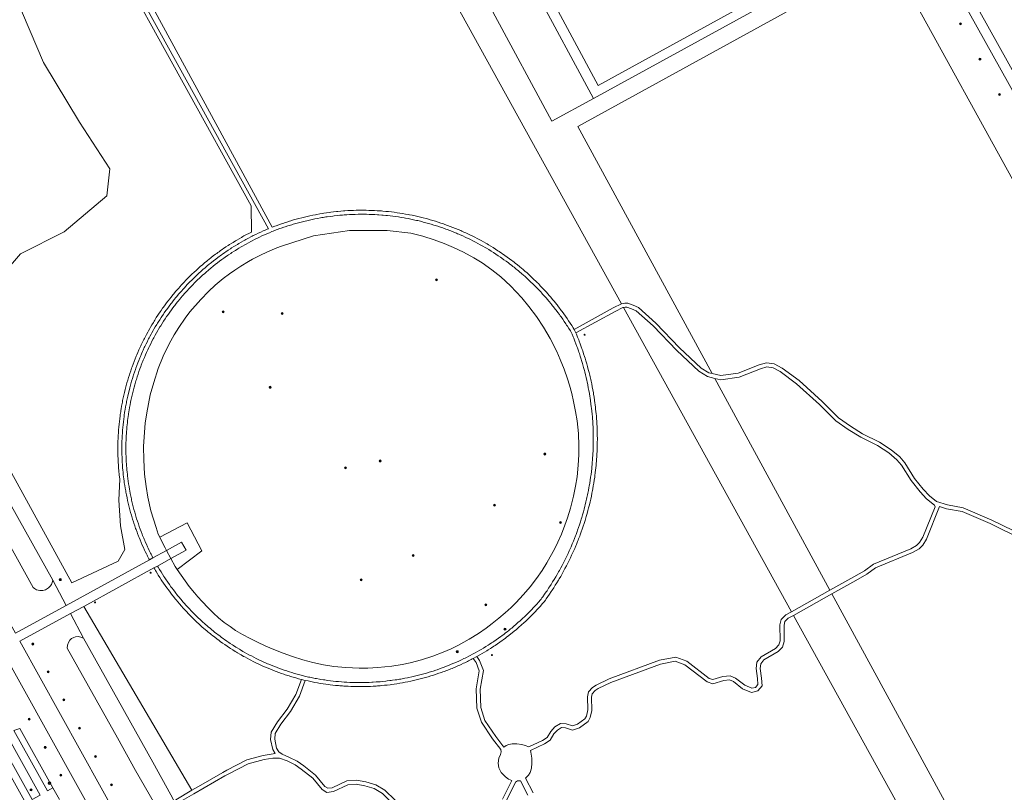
# Model space of a CAD drawing. Header units: metres. Extents: x 138165 to 154469, y 480134 to 494189.
# Tile 131 of 256: x 147186 to 147430, y 483739 to 483931. Entities that reach past the tile are written whole.
import ezdxf

# ---------------------------------------------------------------- set-up
doc = ezdxf.new("R2010")
doc.units = ezdxf.units.M
doc.header["$LTSCALE"] = 0.001
doc.header["$MEASUREMENT"] = 0
for name, color, linetype, lineweight in [('TOP-L-terrein schutting raster hek leuning', 7, 'Continuous', 0), ('TOP-L-topo objecten punt', 7, 'Continuous', 0), ('TOP-L-topo objecten vlak', 7, 'Continuous', 0), ('TOP-L-verharding invalidenparkeerplaats', 7, 'Continuous', 0)]:
    doc.layers.add(name, color=color, linetype=linetype, lineweight=lineweight)

# ---------------------------------------------------------------- blocks, each defined once
blk = doc.blocks.new('24')
at = {"layer": 'TOP-L-topo objecten punt', "color": 7, "linetype": 'Continuous', "lineweight": 0}
for radius in [0.025, 0.0182, 0.0115, 0.005]:
    blk.add_circle((0, 0), radius, dxfattribs=at)
blk = doc.blocks.new('39')
at = {"layer": 'TOP-L-topo objecten punt', "color": 7, "linetype": 'Continuous', "lineweight": 0}
for p, q in [((0.0175, 0.0175), (-0.0175, 0.0175)), ((-0.0175, 0.0175), (-0.0175, -0.0175)), ((0.0175, 0.0175), (0.0175, -0.0175)), ((0.0175, -0.0175), (-0.0175, -0.0175))]:
    blk.add_line(p, q, dxfattribs=at)
blk.add_circle((0, 0), 0.0332, dxfattribs=at)
blk = doc.blocks.new('10')
at = {"layer": 'TOP-L-topo objecten punt', "linetype": 'Continuous', "lineweight": 0}
blk.add_circle((0, 0), 0.0125, dxfattribs=at)

msp = doc.modelspace()

# ---------------------------------------------------------------- linework, layer by layer
at = {"layer": 'TOP-L-terrein schutting raster hek leuning', "flags": 128}
msp.add_lwpolyline([(147220.21, 483803.38), (147221.93, 483800.04), (147222.28, 483799.38), (147223.36, 483797.34), (147224.38, 483795.41), (147224.91, 483794.66), (147227.89, 483790.41), (147229.19, 483788.83), (147230.05, 483787.84), (147231.14, 483786.64), (147232.63, 483785.08), (147233.94, 483783.79), (147235.21, 483782.64), (147236.62, 483781.48), (147238.04, 483780.43), (147239.44, 483779.5), (147241.17, 483778.47), (147243.05, 483777.46), (147244.68, 483776.64), (147246.94, 483775.59), (147248.9, 483774.74), (147251.26, 483773.81), (147253.55, 483773), (147256.16, 483772.17), (147258.59, 483771.53), (147261.29, 483770.96), (147263.86, 483770.55), (147266.85, 483770.24), (147270.17, 483770.1), (147272.32, 483770.11), (147274.76, 483770.24), (147278.29, 483770.62), (147280.82, 483771.03), (147282.84, 483771.46), (147285.62, 483772.18), (147288.45, 483773.08), (147291, 483774.06), (147292.96, 483774.92), (147294.86, 483775.85), (147297.49, 483777.32), (147299.8, 483778.76), (147301.67, 483780.05), (147303.21, 483781.2), (147304.88, 483782.53), (147306.4, 483783.84), (147307.89, 483785.21), (147309.05, 483786.36), (147310.97, 483788.39), (147312.6, 483790.31), (147314.22, 483792.42), (147315.6, 483794.41), (147316.81, 483796.32), (147318.77, 483799.89), (147319.51, 483801.41), (147320.4, 483803.45), (147321.26, 483805.63), (147321.9, 483807.43), (147322.66, 483809.91), (147323.41, 483812.87), (147323.91, 483815.31), (147324.28, 483817.66), (147324.59, 483820.54), (147324.73, 483823.15), (147324.74, 483825.36), (147324.61, 483828.41), (147324.28, 483831.56), (147323.92, 483833.9), (147323.43, 483836.34), (147322.96, 483838.34), (147322.39, 483840.42), (147321.9, 483842), (147321.05, 483844.44), (147320.1, 483846.82), (147319.23, 483848.77), (147317.58, 483852.04), (147315.94, 483854.85), (147314.2, 483857.48), (147312.31, 483860.01), (147310.57, 483862.11), (147309.16, 483863.67), (147307.73, 483865.14), (147305.33, 483867.33), (147303.09, 483869.12), (147300.68, 483870.81), (147298.62, 483872.09), (147296.07, 483873.47), (147293.62, 483874.65), (147291.22, 483875.66), (147288.75, 483876.57), (147285.94, 483877.44), (147283, 483878.19), (147277.06, 483878.91), (147267.72, 483878.83), (147258.78, 483877.58), (147250.81, 483874.94), (147249.67, 483874.57), (147247.39, 483873.61), (147245.42, 483872.68), (147243.64, 483871.76), (147242.61, 483871.18), (147240.74, 483870.04), (147239.2, 483869.03), (147237.9, 483868.11), (147236.33, 483866.91), (147234.38, 483865.28), (147232.68, 483863.72), (147230.75, 483861.76), (147228.05, 483858.62), (147226.86, 483857.06), (147225.3, 483854.79), (147224.16, 483852.95), (147222.92, 483850.7), (147221.45, 483847.62), (147220.22, 483844.56), (147219.07, 483841.1), (147218.23, 483838.01), (147217.33, 483833.58), (147216.96, 483830.96), (147216.66, 483827.58), (147216.56, 483825.2), (147216.58, 483821.89), (147216.8, 483818.33), (147217.17, 483815.29), (147217.63, 483812.59), (147218.39, 483809.25), (147219.65, 483805.05), (147220.21, 483803.38)], dxfattribs=at)
at = {"layer": 'TOP-L-topo objecten vlak', "flags": 128}
for points in [[(147269.76, 484020.41), (147259.36, 484014.8), (147318.01, 483906.04), (147328.41, 483911.65)], [(147269.76, 484020.41), (147328.41, 483911.65)], [(147249.27, 484016.52), (147335.32, 483860.64)], [(147191.39, 483979.03), (147243.31, 483884.96), (147243.37, 483878.48), (147243.06, 483878.32), (147242.75, 483878.16), (147242.13, 483877.84), (147241.51, 483877.51), (147241.21, 483877.34), (147240.9, 483877.17), (147240.29, 483876.82), (147239.69, 483876.47), (147239.39, 483876.29), (147238.79, 483875.93), (147238.49, 483875.74), (147237.9, 483875.37), (147237.61, 483875.18), (147237.02, 483874.8), (147236.44, 483874.41), (147236.15, 483874.21), (147235.58, 483873.81), (147235.3, 483873.6), (147235.01, 483873.4), (147234.73, 483873.19), (147234.45, 483872.98), (147233.89, 483872.56), (147233.33, 483872.14), (147232.79, 483871.7), (147232.51, 483871.48), (147232.24, 483871.26), (147231.7, 483870.82), (147231.17, 483870.36), (147230.64, 483869.91), (147230.12, 483869.44), (147229.6, 483868.97), (147229.09, 483868.49), (147228.58, 483868.01), (147228.33, 483867.77), (147227.83, 483867.28), (147227.34, 483866.78), (147227.09, 483866.53), (147226.61, 483866.02), (147226.37, 483865.77), (147225.9, 483865.25), (147225.66, 483864.99), (147225.2, 483864.47), (147224.74, 483863.94), (147224.51, 483863.68), (147224.06, 483863.14), (147223.83, 483862.87), (147223.39, 483862.33), (147222.96, 483861.78), (147222.74, 483861.51), (147222.53, 483861.23), (147222.11, 483860.67), (147221.9, 483860.39), (147221.49, 483859.82), (147221.29, 483859.54), (147220.89, 483858.97), (147220.68, 483858.68), (147220.29, 483858.1), (147220.1, 483857.8), (147219.72, 483857.22), (147219.35, 483856.63), (147219.16, 483856.33), (147218.98, 483856.03), (147218.61, 483855.43), (147218.26, 483854.83), (147218.09, 483854.53), (147217.74, 483853.92), (147217.57, 483853.61), (147217.24, 483853), (147217.08, 483852.69), (147216.92, 483852.38), (147216.76, 483852.07), (147216.6, 483851.75), (147216.29, 483851.13), (147215.98, 483850.5), (147215.83, 483850.18), (147215.54, 483849.55), (147215.4, 483849.22), (147215.11, 483848.58), (147214.84, 483847.94), (147214.71, 483847.62), (147214.44, 483846.97), (147214.19, 483846.32), (147213.94, 483845.66), (147213.7, 483845.01), (147213.58, 483844.67), (147213.35, 483844.01), (147213.13, 483843.35), (147213.02, 483843.02), (147212.82, 483842.35), (147212.61, 483841.68), (147212.42, 483841.01), (147212.33, 483840.67), (147212.14, 483839.99), (147211.97, 483839.32), (147211.8, 483838.64), (147211.65, 483837.96), (147211.57, 483837.61), (147211.42, 483836.93), (147211.35, 483836.59), (147211.29, 483836.24), (147211.15, 483835.56), (147211.09, 483835.21), (147210.98, 483834.53), (147210.92, 483834.18), (147210.86, 483833.83), (147210.76, 483833.14), (147210.71, 483832.79), (147210.62, 483832.1), (147210.54, 483831.41), (147210.47, 483830.71), (147210.4, 483830.01), (147210.34, 483829.32), (147210.29, 483828.62), (147210.25, 483827.92), (147210.22, 483827.22), (147210.19, 483826.52), (147210.17, 483825.82), (147210.17, 483825.12), (147210.16, 483824.42), (147210.17, 483823.72), (147210.19, 483823.03), (147210.22, 483821.97), (147210.26, 483821.27), (147210.3, 483820.58), (147210.36, 483819.88), (147210.42, 483819.18), (147210.52, 483818.14), (147210.64, 483817.09), (147210.39, 483811.9), (147210.84, 483805.46), (147211.88, 483799.58), (147210.25, 483796.67), (147198.72, 483791.36), (147171.45, 483840.84)], [(147192.27, 483979.52), (147247.57, 483879.31), (147247.26, 483879.17), (147246.62, 483878.9), (147246.31, 483878.76), (147245.68, 483878.48), (147245.06, 483878.19), (147244.44, 483877.89), (147243.82, 483877.59), (147243.51, 483877.43), (147243.21, 483877.28), (147242.6, 483876.96), (147241.99, 483876.63), (147241.69, 483876.46), (147241.39, 483876.3), (147240.79, 483875.96), (147240.2, 483875.61), (147239.9, 483875.43), (147239.31, 483875.08), (147239.02, 483874.89), (147238.44, 483874.53), (147238.15, 483874.34), (147237.58, 483873.96), (147237.01, 483873.58), (147236.72, 483873.38), (147236.16, 483872.99), (147235.88, 483872.79), (147235.6, 483872.59), (147235.32, 483872.39), (147235.04, 483872.18), (147234.49, 483871.77), (147233.95, 483871.35), (147233.41, 483870.92), (147233.14, 483870.71), (147232.87, 483870.49), (147232.34, 483870.05), (147231.82, 483869.6), (147231.3, 483869.15), (147230.78, 483868.7), (147230.27, 483868.23), (147229.77, 483867.77), (147229.27, 483867.29), (147229.03, 483867.05), (147228.54, 483866.57), (147228.05, 483866.08), (147227.81, 483865.83), (147227.34, 483865.34), (147227.1, 483865.08), (147226.63, 483864.58), (147226.4, 483864.32), (147225.95, 483863.81), (147225.49, 483863.29), (147225.27, 483863.03), (147224.83, 483862.5), (147224.61, 483862.24), (147224.17, 483861.7), (147223.75, 483861.16), (147223.54, 483860.89), (147223.33, 483860.62), (147222.91, 483860.07), (147222.71, 483859.79), (147222.3, 483859.24), (147222.1, 483858.96), (147221.71, 483858.4), (147221.51, 483858.11), (147221.12, 483857.54), (147220.93, 483857.26), (147220.56, 483856.68), (147220.19, 483856.1), (147220.01, 483855.81), (147219.83, 483855.51), (147219.47, 483854.92), (147219.13, 483854.33), (147218.95, 483854.03), (147218.62, 483853.43), (147218.45, 483853.13), (147218.12, 483852.53), (147217.96, 483852.22), (147217.8, 483851.92), (147217.65, 483851.61), (147217.49, 483851.3), (147217.18, 483850.69), (147216.89, 483850.07), (147216.74, 483849.76), (147216.45, 483849.13), (147216.31, 483848.82), (147216.03, 483848.19), (147215.76, 483847.55), (147215.63, 483847.24), (147215.37, 483846.6), (147215.12, 483845.96), (147214.88, 483845.31), (147214.64, 483844.67), (147214.53, 483844.34), (147214.3, 483843.69), (147214.08, 483843.04), (147213.98, 483842.71), (147213.77, 483842.06), (147213.57, 483841.4), (147213.38, 483840.74), (147213.29, 483840.41), (147213.11, 483839.74), (147212.94, 483839.07), (147212.78, 483838.41), (147212.62, 483837.74), (147212.55, 483837.4), (147212.4, 483836.73), (147212.33, 483836.39), (147212.27, 483836.05), (147212.14, 483835.38), (147212.08, 483835.04), (147211.96, 483834.36), (147211.9, 483834.02), (147211.85, 483833.68), (147211.75, 483833), (147211.7, 483832.66), (147211.61, 483831.98), (147211.53, 483831.29), (147211.46, 483830.61), (147211.4, 483829.92), (147211.34, 483829.24), (147211.29, 483828.55), (147211.25, 483827.86), (147211.22, 483827.18), (147211.19, 483826.49), (147211.17, 483825.8), (147211.17, 483825.11), (147211.16, 483824.43), (147211.17, 483823.74), (147211.19, 483823.05), (147211.2, 483822.71), (147211.22, 483822.02), (147211.26, 483821.33), (147211.3, 483820.64), (147211.35, 483819.96), (147211.41, 483819.27), (147211.44, 483818.93), (147211.51, 483818.24), (147211.59, 483817.56), (147211.64, 483817.22), (147211.73, 483816.54), (147211.77, 483816.2), (147211.88, 483815.52), (147211.99, 483814.84), (147212.11, 483814.16), (147212.17, 483813.82), (147212.3, 483813.15), (147212.44, 483812.47), (147212.58, 483811.8), (147212.73, 483811.13), (147212.82, 483810.79), (147212.98, 483810.13), (147213.07, 483809.79), (147213.24, 483809.13), (147213.33, 483808.8), (147213.52, 483808.14), (147213.62, 483807.8), (147213.72, 483807.47), (147213.82, 483807.15), (147214.03, 483806.49), (147214.13, 483806.16), (147214.35, 483805.51), (147214.58, 483804.86), (147214.7, 483804.54), (147214.93, 483803.89), (147215.06, 483803.57), (147215.3, 483802.93), (147215.43, 483802.61), (147215.69, 483801.97), (147215.96, 483801.34), (147216.23, 483800.71), (147216.52, 483800.08), (147216.81, 483799.46), (147216.95, 483799.14), (147217.26, 483798.53), (147217.41, 483798.22), (147217.56, 483797.91), (147217.88, 483797.3), (147218.02, 483797.03)], [(147323.54, 483854.31), (147323.33, 483854.65), (147322.96, 483855.24), (147322.58, 483855.83), (147322.2, 483856.42), (147321.81, 483857), (147321.41, 483857.58), (147321, 483858.15), (147320.59, 483858.72), (147320.38, 483859), (147320.17, 483859.28), (147319.96, 483859.57), (147319.53, 483860.12), (147319.32, 483860.4), (147318.88, 483860.95), (147318.66, 483861.22), (147318.21, 483861.76), (147317.76, 483862.3), (147317.3, 483862.83), (147317.07, 483863.09), (147316.6, 483863.62), (147316.37, 483863.88), (147315.89, 483864.39), (147315.65, 483864.65), (147315.16, 483865.15), (147314.92, 483865.41), (147314.67, 483865.66), (147314.42, 483865.9), (147313.92, 483866.4), (147313.67, 483866.64), (147313.17, 483867.13), (147312.91, 483867.37), (147312.65, 483867.6), (147312.39, 483867.84), (147311.87, 483868.31), (147311.34, 483868.78), (147310.81, 483869.23), (147310.54, 483869.46), (147310, 483869.91), (147309.46, 483870.35), (147308.91, 483870.79), (147308.63, 483871), (147308.35, 483871.22), (147308.07, 483871.43), (147307.51, 483871.85), (147306.95, 483872.26), (147306.37, 483872.67), (147305.8, 483873.07), (147305.51, 483873.27), (147304.92, 483873.66), (147304.63, 483873.85), (147304.04, 483874.23), (147303.45, 483874.61), (147302.85, 483874.98), (147302.25, 483875.34), (147301.95, 483875.52), (147301.64, 483875.69), (147301.03, 483876.04), (147300.42, 483876.38), (147299.8, 483876.71), (147299.49, 483876.87), (147298.86, 483877.2), (147298.24, 483877.51), (147297.61, 483877.82), (147297.29, 483877.97), (147296.65, 483878.27), (147296.33, 483878.41), (147295.69, 483878.7), (147295.37, 483878.84), (147294.73, 483879.11), (147294.08, 483879.38), (147293.42, 483879.64), (147292.77, 483879.9), (147292.11, 483880.14), (147291.45, 483880.38), (147291.12, 483880.49), (147290.46, 483880.72), (147289.79, 483880.94), (147289.12, 483881.15), (147288.45, 483881.35), (147287.77, 483881.55), (147287.1, 483881.74), (147286.76, 483881.83), (147286.08, 483882.01), (147285.4, 483882.18), (147284.71, 483882.34), (147284.37, 483882.41), (147283.69, 483882.56), (147283.34, 483882.64), (147282.65, 483882.77), (147282.31, 483882.84), (147281.62, 483882.97), (147280.93, 483883.08), (147280.23, 483883.19), (147279.54, 483883.3), (147278.84, 483883.39), (147278.15, 483883.48), (147277.45, 483883.56), (147276.75, 483883.63), (147276.05, 483883.69), (147275.7, 483883.72), (147275, 483883.77), (147274.65, 483883.79), (147273.95, 483883.83), (147273.6, 483883.84), (147272.9, 483883.87), (147272.55, 483883.88), (147271.85, 483883.9), (147271.5, 483883.9), (147270.79, 483883.9), (147270.44, 483883.9), (147269.74, 483883.89), (147269.39, 483883.89), (147268.69, 483883.86), (147268.34, 483883.85), (147267.64, 483883.82), (147267.29, 483883.8), (147266.59, 483883.75), (147266.24, 483883.73), (147265.54, 483883.67), (147264.84, 483883.6), (147264.49, 483883.57), (147263.79, 483883.49), (147263.09, 483883.41), (147262.75, 483883.36), (147262.05, 483883.26), (147261.36, 483883.16), (147261.01, 483883.1), (147260.32, 483882.99), (147259.63, 483882.86), (147259.28, 483882.8), (147258.59, 483882.66), (147257.91, 483882.52), (147257.56, 483882.44), (147256.88, 483882.28), (147256.2, 483882.12), (147255.86, 483882.03), (147255.18, 483881.86), (147254.5, 483881.68), (147253.82, 483881.49), (147253.15, 483881.29), (147252.81, 483881.18), (147252.14, 483880.97), (147251.81, 483880.87), (147251.14, 483880.65), (147250.81, 483880.53), (147250.15, 483880.3), (147249.49, 483880.06), (147249.16, 483879.94), (147248.51, 483879.68), (147193.97, 483980.08)], [(147686.83, 483845.1), (147523.62, 483755.25), (147410, 483959.15), (147329.56, 483914.94), (147303.71, 483963.01)], [(147328.41, 483911.65), (147409.01, 483955.92), (147523.69, 483750.2), (147686.78, 483840.61)], [(147357.87, 483843.3), (147324.47, 483904.74), (147401.85, 483947.3), (147511.49, 483748.44)], [(147181.51, 483867.86), (147185.97, 483873.07), (147196.84, 483878.58), (147207.42, 483887.51), (147208.16, 483894.22), (147200.64, 483905.76), (147191.71, 483920.65), (147184.78, 483936.81)], [(147117.63, 483928.6), (147117.25, 483929.11), (147116.71, 483929.52), (147116.12, 483929.75), (147115.39, 483929.8), (147114.87, 483929.7), (147113.96, 483929.16), (147113.54, 483928.61), (147113.3, 483927.99), (147113.26, 483927.18), (147189.08, 483790.16), (147189.45, 483789.88), (147189.98, 483789.6), (147190.77, 483789.42), (147191.49, 483789.43), (147192.19, 483789.62), (147192.91, 483790.04), (147193.35, 483790.47), (147193.64, 483790.89), (147193.87, 483791.38), (147194.02, 483792)], [(147194.02, 483792), (147117.63, 483928.6)], [(147197.35, 483785.7), (147184.73, 483778.81), (147102.52, 483926.62)], [(147218.89, 483797.52), (147218.58, 483798.12), (147218.42, 483798.42), (147218.27, 483798.73), (147217.97, 483799.34), (147217.68, 483799.96), (147217.53, 483800.27), (147217.25, 483800.89), (147216.97, 483801.51), (147216.84, 483801.83), (147216.71, 483802.14), (147216.58, 483802.46), (147216.32, 483803.09), (147216.19, 483803.4), (147215.95, 483804.04), (147215.71, 483804.68), (147215.48, 483805.32), (147215.36, 483805.64), (147215.25, 483805.97), (147215.04, 483806.61), (147214.83, 483807.26), (147214.63, 483807.92), (147214.53, 483808.24), (147214.34, 483808.9), (147214.16, 483809.56), (147214.08, 483809.89), (147213.91, 483810.55), (147213.82, 483810.88), (147213.67, 483811.54), (147213.59, 483811.87), (147213.52, 483812.21), (147213.37, 483812.88), (147213.24, 483813.54), (147213.11, 483814.21), (147213.05, 483814.55), (147212.94, 483815.22), (147212.83, 483815.9), (147212.73, 483816.57), (147212.64, 483817.25), (147212.56, 483817.92), (147212.52, 483818.26), (147212.45, 483818.94), (147212.41, 483819.28), (147212.36, 483819.96), (147212.33, 483820.3), (147212.28, 483820.98), (147212.26, 483821.32), (147212.23, 483822), (147212.21, 483822.34), (147212.2, 483822.68), (147212.18, 483823.37), (147212.17, 483824.05), (147212.16, 483824.39), (147212.17, 483825.07), (147212.17, 483825.41), (147212.18, 483826.1), (147212.2, 483826.78), (147212.23, 483827.46), (147212.25, 483827.8), (147212.29, 483828.48), (147212.31, 483828.82), (147212.36, 483829.5), (147212.42, 483830.18), (147212.46, 483830.52), (147212.53, 483831.2), (147212.57, 483831.54), (147212.65, 483832.22), (147212.7, 483832.55), (147212.8, 483833.23), (147212.9, 483833.9), (147212.95, 483834.24), (147213.07, 483834.91), (147213.19, 483835.58), (147213.33, 483836.25), (147213.39, 483836.59), (147213.47, 483836.92), (147213.61, 483837.59), (147213.69, 483837.92), (147213.85, 483838.58), (147214.02, 483839.24), (147214.1, 483839.57), (147214.19, 483839.9), (147214.37, 483840.56), (147214.47, 483840.89), (147214.66, 483841.54), (147214.76, 483841.87), (147214.97, 483842.52), (147215.18, 483843.17), (147215.4, 483843.81), (147215.63, 483844.46), (147215.86, 483845.1), (147215.98, 483845.42), (147216.23, 483846.05), (147216.36, 483846.37), (147216.48, 483846.68), (147216.75, 483847.32), (147217.02, 483847.94), (147217.29, 483848.57), (147217.58, 483849.19), (147217.87, 483849.8), (147218.02, 483850.11), (147218.32, 483850.72), (147218.63, 483851.33), (147218.94, 483851.94), (147219.1, 483852.24), (147219.43, 483852.84), (147219.76, 483853.43), (147220.1, 483854.02), (147220.28, 483854.32), (147220.63, 483854.9), (147220.81, 483855.19), (147221.17, 483855.77), (147221.54, 483856.34), (147221.91, 483856.91), (147222.29, 483857.48), (147222.48, 483857.76), (147222.88, 483858.32), (147223.07, 483858.6), (147223.47, 483859.15), (147223.68, 483859.42), (147224.09, 483859.97), (147224.3, 483860.24), (147224.51, 483860.51), (147224.93, 483861.04), (147225.14, 483861.31), (147225.58, 483861.84), (147225.79, 483862.1), (147226.23, 483862.62), (147226.46, 483862.88), (147226.68, 483863.14), (147226.91, 483863.39), (147227.37, 483863.9), (147227.83, 483864.4), (147228.06, 483864.65), (147228.53, 483865.14), (147228.77, 483865.38), (147229.25, 483865.87), (147229.74, 483866.35), (147229.98, 483866.59), (147230.48, 483867.06), (147230.73, 483867.29), (147230.98, 483867.52), (147231.23, 483867.75), (147231.74, 483868.21), (147231.99, 483868.43), (147232.25, 483868.66), (147232.51, 483868.88), (147232.77, 483869.1), (147233.29, 483869.54), (147233.82, 483869.97), (147234.35, 483870.39), (147234.89, 483870.81), (147235.43, 483871.23), (147235.98, 483871.63), (147236.26, 483871.83), (147236.54, 483872.03), (147236.81, 483872.23), (147237.37, 483872.62), (147237.66, 483872.81), (147238.22, 483873.19), (147238.51, 483873.38), (147239.08, 483873.75), (147239.37, 483873.93), (147239.95, 483874.29), (147240.24, 483874.47), (147240.83, 483874.82), (147241.12, 483874.99), (147241.71, 483875.33), (147242.01, 483875.5), (147242.61, 483875.83), (147243.21, 483876.15), (147243.51, 483876.31), (147244.12, 483876.62), (147244.42, 483876.77), (147244.73, 483876.92), (147245.34, 483877.22), (147245.96, 483877.51), (147246.58, 483877.79), (147247.21, 483878.07), (147247.83, 483878.33), (147248.46, 483878.59), (147248.79, 483878.72), (147249.11, 483878.85), (147249.76, 483879.09), (147250.42, 483879.33), (147250.74, 483879.45), (147251.4, 483879.68), (147251.73, 483879.79), (147252.39, 483880), (147252.72, 483880.11), (147253.39, 483880.32), (147253.72, 483880.41), (147254.06, 483880.51), (147254.73, 483880.7), (147255.06, 483880.79), (147255.74, 483880.97), (147256.07, 483881.06), (147256.75, 483881.22), (147257.09, 483881.31), (147257.77, 483881.46), (147258.45, 483881.61), (147259.13, 483881.75), (147259.81, 483881.88), (147260.5, 483882), (147260.84, 483882.06), (147261.18, 483882.12), (147261.87, 483882.23), (147262.22, 483882.28), (147262.91, 483882.37), (147263.6, 483882.46), (147263.94, 483882.5), (147264.64, 483882.58), (147265.33, 483882.65), (147266.02, 483882.71), (147266.37, 483882.73), (147267.06, 483882.78), (147267.76, 483882.82), (147268.45, 483882.85), (147269.15, 483882.88), (147269.85, 483882.89), (147270.54, 483882.9), (147270.89, 483882.9), (147271.59, 483882.9), (147271.93, 483882.9), (147272.63, 483882.88), (147273.33, 483882.86), (147274.02, 483882.82), (147274.72, 483882.78), (147275.06, 483882.76), (147275.76, 483882.71), (147276.11, 483882.68), (147276.8, 483882.62), (147277.14, 483882.58), (147277.84, 483882.51), (147278.53, 483882.42), (147279.22, 483882.33), (147279.91, 483882.23), (147280.6, 483882.12), (147281.28, 483882.01), (147281.62, 483881.95), (147282.31, 483881.82), (147282.65, 483881.76), (147283.33, 483881.62), (147284.01, 483881.47), (147284.35, 483881.39), (147284.69, 483881.32), (147285.37, 483881.15), (147285.71, 483881.07), (147286.05, 483880.98), (147286.72, 483880.81), (147287.39, 483880.62), (147288.06, 483880.43), (147288.73, 483880.23), (147289.06, 483880.12), (147289.39, 483880.02), (147289.72, 483879.91), (147290.38, 483879.69), (147290.71, 483879.58), (147291.37, 483879.35), (147291.7, 483879.23), (147292.02, 483879.11), (147292.67, 483878.86), (147293.32, 483878.61), (147293.64, 483878.48), (147294.29, 483878.21), (147294.61, 483878.08), (147294.93, 483877.94), (147295.25, 483877.8), (147295.88, 483877.52), (147296.52, 483877.23), (147296.83, 483877.08), (147297.46, 483876.78), (147297.77, 483876.62), (147298.39, 483876.31), (147299.01, 483875.99), (147299.63, 483875.67), (147300.24, 483875.33), (147300.85, 483874.99), (147301.45, 483874.65), (147301.75, 483874.47), (147302.35, 483874.11), (147302.94, 483873.75), (147303.53, 483873.38), (147304.11, 483873), (147304.69, 483872.61), (147305.27, 483872.22), (147305.56, 483872.02), (147306.12, 483871.62), (147306.69, 483871.21), (147307.25, 483870.8), (147307.53, 483870.59), (147308.08, 483870.17), (147308.35, 483869.95), (147308.63, 483869.74), (147309.17, 483869.3), (147309.44, 483869.08), (147309.71, 483868.86), (147309.97, 483868.63), (147310.5, 483868.18), (147311.03, 483867.72), (147311.29, 483867.49), (147311.8, 483867.03), (147312.32, 483866.55), (147312.57, 483866.31), (147312.82, 483866.07), (147313.32, 483865.59), (147313.82, 483865.1), (147314.06, 483864.85), (147314.3, 483864.6), (147314.79, 483864.1), (147315.26, 483863.59), (147315.5, 483863.34), (147315.74, 483863.08), (147315.97, 483862.83), (147316.43, 483862.3), (147316.66, 483862.04), (147316.89, 483861.78), (147317.34, 483861.25), (147317.78, 483860.71), (147318, 483860.44), (147318.22, 483860.17), (147318.44, 483859.9), (147318.87, 483859.35), (147319.08, 483859.07), (147319.5, 483858.52), (147319.91, 483857.96), (147320.11, 483857.67), (147320.32, 483857.39), (147320.72, 483856.82), (147321.11, 483856.25), (147321.5, 483855.67), (147321.69, 483855.38), (147321.88, 483855.09), (147322.25, 483854.5), (147322.62, 483853.91), (147322.91, 483853.41), (147323.04, 483853.11), (147323.33, 483852.43), (147323.46, 483852.09), (147323.73, 483851.41), (147324, 483850.72), (147324.25, 483850.03), (147324.38, 483849.69), (147324.62, 483849), (147324.74, 483848.65), (147324.86, 483848.3), (147325.08, 483847.61), (147325.31, 483846.91), (147325.41, 483846.56), (147325.62, 483845.85), (147325.73, 483845.5), (147325.83, 483845.15), (147325.92, 483844.8), (147326.11, 483844.09), (147326.21, 483843.73), (147326.39, 483843.02), (147326.56, 483842.31), (147326.72, 483841.59), (147326.8, 483841.23), (147326.95, 483840.52), (147327.09, 483839.8), (147327.23, 483839.08), (147327.36, 483838.36), (147327.48, 483837.63), (147327.53, 483837.27), (147327.64, 483836.54), (147327.74, 483835.82), (147327.83, 483835.09), (147327.88, 483834.73), (147327.96, 483834), (147328.03, 483833.27), (147328.1, 483832.54), (147328.12, 483832.17), (147328.18, 483831.44), (147328.2, 483831.07), (147328.22, 483830.71), (147328.26, 483829.97), (147328.27, 483829.61), (147328.3, 483828.88), (147328.31, 483828.51), (147328.32, 483827.78), (147328.32, 483827.41), (147328.33, 483826.67), (147328.32, 483826.31), (147328.31, 483825.58), (147328.3, 483825.21), (147328.28, 483824.48), (147328.26, 483824.11), (147328.23, 483823.38), (147328.21, 483823.01), (147328.16, 483822.28), (147328.13, 483821.91), (147328.08, 483821.18), (147328.04, 483820.82), (147327.97, 483820.09), (147327.93, 483819.72), (147327.85, 483818.99), (147327.76, 483818.27), (147327.66, 483817.54), (147327.55, 483816.81), (147327.44, 483816.09), (147327.31, 483815.37), (147327.25, 483815.01), (147327.11, 483814.28), (147326.97, 483813.56), (147326.9, 483813.21), (147326.74, 483812.49), (147326.66, 483812.13), (147326.5, 483811.42), (147326.33, 483810.7), (147326.23, 483810.35), (147326.05, 483809.64), (147325.86, 483808.93), (147325.66, 483808.22), (147325.45, 483807.52), (147325.34, 483807.17), (147325.12, 483806.47), (147324.89, 483805.77), (147324.66, 483805.08), (147324.42, 483804.39), (147324.29, 483804.04), (147324.04, 483803.35), (147323.91, 483803.01), (147323.64, 483802.33), (147323.37, 483801.65), (147323.09, 483800.97), (147322.8, 483800.29), (147322.51, 483799.62), (147322.36, 483799.29), (147322.05, 483798.62), (147321.74, 483797.96), (147321.58, 483797.63), (147321.26, 483796.97), (147320.92, 483796.31), (147320.59, 483795.66), (147320.24, 483795.02), (147320.07, 483794.69), (147319.89, 483794.37), (147319.71, 483794.05), (147319.35, 483793.41), (147318.98, 483792.78), (147318.6, 483792.15), (147318.22, 483791.53), (147317.83, 483790.91), (147317.43, 483790.29), (147317.23, 483789.98), (147316.82, 483789.37), (147316.62, 483789.07), (147316.2, 483788.47), (147315.78, 483787.87), (147315.56, 483787.57), (147315.36, 483787.26), (147315.19, 483787.06), (147314.73, 483786.54), (147314.27, 483786.02), (147313.81, 483785.52), (147313.33, 483785.01), (147313.1, 483784.77), (147312.86, 483784.52), (147312.37, 483784.03), (147311.88, 483783.54), (147311.64, 483783.3), (147311.14, 483782.82), (147310.89, 483782.59), (147310.38, 483782.12), (147310.13, 483781.89), (147309.61, 483781.43), (147309.36, 483781.2), (147309.1, 483780.97), (147308.57, 483780.53), (147308.04, 483780.09), (147307.77, 483779.87), (147307.24, 483779.43), (147306.97, 483779.22), (147306.42, 483778.8), (147306.15, 483778.59), (147305.6, 483778.18), (147305.32, 483777.97), (147304.76, 483777.57), (147304.2, 483777.17), (147303.63, 483776.78), (147303.34, 483776.59), (147303.06, 483776.4), (147302.48, 483776.02), (147302.19, 483775.84), (147301.61, 483775.47), (147301.02, 483775.11), (147300.43, 483774.76), (147300.13, 483774.58), (147299.53, 483774.24), (147298.93, 483773.9), (147298.32, 483773.57), (147297.71, 483773.25), (147297.41, 483773.09), (147296.79, 483772.78), (147296.48, 483772.63), (147296.17, 483772.48), (147295.55, 483772.18), (147294.93, 483771.89), (147294.3, 483771.61), (147293.67, 483771.33), (147293.03, 483771.07), (147292.71, 483770.94), (147292.07, 483770.68), (147291.43, 483770.43), (147291.11, 483770.31), (147290.79, 483770.19), (147290.14, 483769.95), (147289.49, 483769.73), (147289.16, 483769.62), (147288.51, 483769.4), (147288.18, 483769.3), (147287.52, 483769.09), (147286.86, 483768.9), (147286.53, 483768.8), (147286.2, 483768.71), (147285.53, 483768.53), (147284.86, 483768.35), (147284.19, 483768.19), (147283.86, 483768.11), (147283.19, 483767.96), (147282.51, 483767.81), (147282.18, 483767.74), (147281.5, 483767.61), (147281.16, 483767.54), (147280.48, 483767.42), (147280.14, 483767.36), (147279.46, 483767.25), (147279.12, 483767.2), (147278.44, 483767.1), (147278.1, 483767.06), (147277.76, 483767.01), (147277.07, 483766.93), (147276.73, 483766.89), (147276.05, 483766.82), (147275.36, 483766.76), (147275.02, 483766.73), (147274.33, 483766.68), (147273.64, 483766.63), (147273.3, 483766.62), (147272.61, 483766.59), (147271.92, 483766.56), (147271.23, 483766.55), (147270.89, 483766.54), (147270.2, 483766.54), (147269.51, 483766.54), (147268.82, 483766.56), (147268.13, 483766.58), (147267.78, 483766.59), (147267.1, 483766.63), (147266.41, 483766.67), (147265.72, 483766.72), (147265.03, 483766.77), (147264.35, 483766.84), (147263.66, 483766.91), (147262.98, 483766.99), (147262.29, 483767.08), (147261.61, 483767.18), (147261.27, 483767.23), (147260.59, 483767.34), (147260.25, 483767.4), (147259.57, 483767.52), (147259.23, 483767.58), (147258.56, 483767.71), (147257.88, 483767.85), (147257.55, 483767.92), (147257.21, 483768), (147256.54, 483768.16), (147256.06, 483768.27), (147255.4, 483768.45), (147255.07, 483768.53), (147254.41, 483768.72), (147254.09, 483768.81), (147253.43, 483769.01), (147252.78, 483769.21), (147252.46, 483769.31), (147252.13, 483769.42), (147251.48, 483769.64), (147250.84, 483769.86), (147250.2, 483770.09), (147249.88, 483770.21), (147249.56, 483770.33), (147248.92, 483770.58), (147248.29, 483770.84), (147247.66, 483771.1), (147247.35, 483771.23), (147247.04, 483771.37), (147246.41, 483771.64), (147245.79, 483771.93), (147245.17, 483772.22), (147244.56, 483772.52), (147243.95, 483772.83), (147243.35, 483773.14), (147243.04, 483773.3), (147242.74, 483773.46), (147242.14, 483773.78), (147241.55, 483774.12), (147241.25, 483774.29), (147240.67, 483774.63), (147240.37, 483774.81), (147239.79, 483775.16), (147239.5, 483775.34), (147238.92, 483775.71), (147238.64, 483775.89), (147238.07, 483776.27), (147237.78, 483776.46), (147237.5, 483776.65), (147237.22, 483776.84), (147236.66, 483777.24), (147236.39, 483777.43), (147235.83, 483777.84), (147235.56, 483778.04), (147235.01, 483778.45), (147234.74, 483778.66), (147234.21, 483779.08), (147233.94, 483779.29), (147233.41, 483779.72), (147233.15, 483779.94), (147232.62, 483780.38), (147232.37, 483780.6), (147231.85, 483781.05), (147231.6, 483781.28), (147231.34, 483781.5), (147230.84, 483781.96), (147230.59, 483782.2), (147230.1, 483782.66), (147229.85, 483782.9), (147229.36, 483783.38), (147229.12, 483783.62), (147228.88, 483783.86), (147228.4, 483784.35), (147227.93, 483784.85), (147227.7, 483785.1), (147227.24, 483785.6), (147227.01, 483785.85), (147226.79, 483786.11), (147226.34, 483786.62), (147225.89, 483787.14), (147225.67, 483787.4), (147225.46, 483787.66), (147225.02, 483788.19), (147224.81, 483788.46), (147224.6, 483788.73), (147224.39, 483788.99), (147223.98, 483789.54), (147223.57, 483790.08), (147223.36, 483790.36), (147222.96, 483790.91), (147222.57, 483791.47), (147222.38, 483791.75), (147222.19, 483792.03), (147221.81, 483792.6), (147221.62, 483792.88), (147221.25, 483793.46), (147220.89, 483794.03), (147220.53, 483794.62), (147220.18, 483795.2), (147220.01, 483795.5)], [(147220.58, 483802.67), (147220.21, 483803.38), (147219.65, 483805.05), (147218.39, 483809.25), (147217.63, 483812.59), (147217.17, 483815.29), (147216.8, 483818.33), (147216.58, 483821.89), (147216.56, 483825.2), (147216.66, 483827.58), (147216.96, 483830.96), (147217.33, 483833.58), (147218.23, 483838.01), (147219.07, 483841.1), (147220.22, 483844.56), (147221.45, 483847.62), (147222.92, 483850.7), (147224.16, 483852.95), (147225.3, 483854.79), (147226.86, 483857.06), (147228.05, 483858.62), (147230.75, 483861.76), (147232.68, 483863.72), (147234.38, 483865.28), (147236.33, 483866.91), (147237.9, 483868.11), (147239.2, 483869.03), (147240.74, 483870.04), (147242.61, 483871.18), (147243.64, 483871.76), (147245.42, 483872.68), (147247.39, 483873.61), (147249.67, 483874.57), (147250.81, 483874.94), (147258.78, 483877.58), (147267.72, 483878.83), (147277.06, 483878.91), (147283, 483878.19), (147285.94, 483877.44), (147288.75, 483876.57), (147291.22, 483875.66), (147293.62, 483874.65), (147296.07, 483873.47), (147298.62, 483872.09), (147300.68, 483870.81), (147303.09, 483869.12), (147305.33, 483867.33), (147307.73, 483865.14), (147309.16, 483863.67), (147310.57, 483862.11), (147312.31, 483860.01), (147314.2, 483857.48), (147315.94, 483854.85), (147317.58, 483852.04), (147319.23, 483848.77), (147320.1, 483846.82), (147321.05, 483844.44), (147321.9, 483842), (147322.39, 483840.42), (147322.96, 483838.34), (147323.43, 483836.34), (147323.92, 483833.9), (147324.28, 483831.56), (147324.61, 483828.41), (147324.74, 483825.36), (147324.73, 483823.15), (147324.59, 483820.54), (147324.28, 483817.66), (147323.91, 483815.31), (147323.41, 483812.87), (147322.66, 483809.91), (147321.9, 483807.43), (147321.26, 483805.63), (147320.4, 483803.45), (147319.51, 483801.41), (147318.77, 483799.89), (147316.81, 483796.32), (147315.6, 483794.41), (147314.22, 483792.42), (147312.6, 483790.31), (147310.97, 483788.39), (147309.05, 483786.36), (147307.89, 483785.21), (147306.4, 483783.84), (147304.88, 483782.53), (147303.21, 483781.2), (147301.67, 483780.05), (147299.8, 483778.76), (147297.49, 483777.32), (147294.86, 483775.85), (147292.96, 483774.92), (147291, 483774.06), (147288.45, 483773.08), (147285.62, 483772.18), (147282.84, 483771.46), (147280.82, 483771.03), (147278.29, 483770.62), (147274.76, 483770.24), (147272.32, 483770.11), (147270.17, 483770.1), (147266.85, 483770.24), (147263.86, 483770.55), (147261.29, 483770.96), (147258.59, 483771.53), (147256.16, 483772.17), (147253.55, 483773), (147251.26, 483773.81), (147248.9, 483774.74), (147246.94, 483775.59), (147244.68, 483776.64), (147243.05, 483777.46), (147241.17, 483778.47), (147239.44, 483779.5), (147238.04, 483780.43), (147236.62, 483781.48), (147235.21, 483782.64), (147233.94, 483783.79), (147232.63, 483785.08), (147231.14, 483786.64), (147230.05, 483787.84), (147229.19, 483788.83), (147227.89, 483790.41), (147224.91, 483794.66)], [(147357.87, 483843.3), (147357.07, 483843.49), (147355.15, 483844.69), (147349.79, 483849.74), (147343.88, 483855.88), (147339.54, 483859.74), (147338.24, 483860.34), (147336.87, 483860.84), (147336.14, 483860.84), (147335.32, 483860.64)], [(147335.32, 483860.64), (147333.27, 483859.62), (147323.54, 483854.31)], [(147324, 483853.42), (147333.73, 483858.73), (147335.66, 483859.7), (147335.82, 483859.74)], [(147335.82, 483859.74), (147336.26, 483859.84), (147336.69, 483859.84), (147337.86, 483859.41), (147338.98, 483858.9), (147343.18, 483855.15), (147349.09, 483849.03), (147354.54, 483843.9), (147356.68, 483842.55), (147358.51, 483842.13)], [(147335.82, 483859.74), (147377.57, 483784.1)], [(147299.39, 483773.02), (147300.09, 483773.4), (147300.69, 483773.75), (147301.29, 483774.1), (147301.88, 483774.46), (147302.18, 483774.65), (147302.77, 483775.02), (147303.06, 483775.2), (147303.64, 483775.59), (147303.93, 483775.78), (147304.5, 483776.17), (147305.07, 483776.57), (147305.64, 483776.97), (147305.92, 483777.17), (147306.48, 483777.59), (147306.76, 483777.79), (147307.31, 483778.22), (147307.86, 483778.65), (147308.13, 483778.86), (147308.67, 483779.3), (147309.2, 483779.75), (147309.46, 483779.97), (147309.99, 483780.43), (147310.25, 483780.66), (147310.51, 483780.89), (147311.03, 483781.35), (147311.54, 483781.82), (147311.79, 483782.06), (147312.04, 483782.3), (147312.29, 483782.54), (147312.54, 483782.78), (147312.79, 483783.03), (147313.04, 483783.27), (147313.28, 483783.52), (147313.52, 483783.77), (147314.01, 483784.27), (147314.24, 483784.52), (147314.48, 483784.78), (147314.95, 483785.29), (147315.19, 483785.54), (147315.65, 483786.06), (147316.08, 483786.57), (147316.09, 483786.6), (147316.41, 483787.03), (147316.62, 483787.33), (147317.05, 483787.94), (147317.47, 483788.54), (147317.88, 483789.16), (147318.09, 483789.47), (147318.49, 483790.09), (147318.89, 483790.71), (147319.27, 483791.34), (147319.66, 483791.97), (147319.85, 483792.29), (147320.22, 483792.92), (147320.58, 483793.57), (147320.94, 483794.21), (147321.29, 483794.86), (147321.64, 483795.52), (147321.98, 483796.17), (147322.14, 483796.51), (147322.3, 483796.84), (147322.63, 483797.5), (147322.94, 483798.17), (147323.25, 483798.84), (147323.4, 483799.18), (147323.7, 483799.85), (147323.99, 483800.53), (147324.13, 483800.87), (147324.41, 483801.56), (147324.55, 483801.9), (147324.68, 483802.24), (147324.95, 483802.93), (147325.08, 483803.28), (147325.33, 483803.97), (147325.58, 483804.67), (147325.81, 483805.37), (147326.04, 483806.07), (147326.27, 483806.78), (147326.48, 483807.49), (147326.58, 483807.84), (147326.79, 483808.55), (147326.98, 483809.26), (147327.17, 483809.98), (147327.35, 483810.69), (147327.52, 483811.41), (147327.69, 483812.13), (147327.85, 483812.85), (147328, 483813.58), (147328.14, 483814.3), (147328.2, 483814.67), (147328.33, 483815.39), (147328.4, 483815.76), (147328.46, 483816.12), (147328.57, 483816.85), (147328.67, 483817.58), (147328.73, 483817.95), (147328.82, 483818.68), (147328.9, 483819.42), (147328.95, 483819.78), (147329.02, 483820.52), (147329.05, 483820.89), (147329.11, 483821.62), (147329.14, 483821.99), (147329.19, 483822.73), (147329.23, 483823.47), (147329.25, 483823.84), (147329.28, 483824.57), (147329.3, 483824.94), (147329.31, 483825.68), (147329.32, 483826.42), (147329.33, 483826.79), (147329.33, 483827.16), (147329.32, 483827.9), (147329.3, 483828.64), (147329.3, 483829.01), (147329.28, 483829.38), (147329.25, 483830.11), (147329.22, 483830.85), (147329.17, 483831.59), (147329.14, 483831.96), (147329.09, 483832.7), (147329.02, 483833.43), (147328.98, 483833.8), (147328.91, 483834.53), (147328.86, 483834.9), (147328.77, 483835.63), (147328.73, 483836), (147328.63, 483836.73), (147328.52, 483837.46), (147328.4, 483838.19), (147328.34, 483838.56), (147328.21, 483839.28), (147328.07, 483840.01), (147327.93, 483840.73), (147327.77, 483841.46), (147327.69, 483841.82), (147327.53, 483842.54), (147327.44, 483842.9), (147327.36, 483843.26), (147327.27, 483843.61), (147327.08, 483844.33), (147326.89, 483845.04), (147326.69, 483845.76), (147326.49, 483846.47), (147326.27, 483847.17), (147326.16, 483847.53), (147325.93, 483848.23), (147325.7, 483848.93), (147325.58, 483849.28), (147325.34, 483849.98), (147325.08, 483850.67), (147324.82, 483851.36), (147324.69, 483851.71), (147324.42, 483852.39), (147324.14, 483853.08), (147324, 483853.42)], [(147323.54, 483854.31), (147324, 483853.42)], [(147435.38, 483803.02), (147427.4, 483806.93), (147420.28, 483809.99), (147416.36, 483810.71), (147413.63, 483811.53), (147411.86, 483812.97), (147410.29, 483814.59), (147408.16, 483817.28), (147405.77, 483821.12), (147404.48, 483822.61), (147402.36, 483824.41), (147399.45, 483826.31), (147395.27, 483828.38), (147392.24, 483830.27), (147389.26, 483832.34), (147385.25, 483836.34), (147379.46, 483841.56), (147375.27, 483844.67), (147373.32, 483845.73), (147371.38, 483846), (147369.59, 483845.48), (147364.33, 483843.38), (147360.03, 483842.81), (147357.87, 483843.3)], [(147358.51, 483842.13), (147359.99, 483841.8), (147364.59, 483842.41), (147369.91, 483844.53), (147371.45, 483844.98), (147373.01, 483844.77), (147374.73, 483843.83), (147378.83, 483840.78), (147384.56, 483835.62), (147388.62, 483831.56), (147391.69, 483829.44), (147394.78, 483827.51), (147398.95, 483825.44), (147401.76, 483823.61), (147403.78, 483821.9), (147404.96, 483820.53), (147407.34, 483816.71), (147409.53, 483813.93), (147411.18, 483812.23), (147413.15, 483810.64), (147413.29, 483810.24), (147410.23, 483802.66), (147409.43, 483801.32), (147408.67, 483800.6), (147407.21, 483799.75), (147397.94, 483795.96), (147395.73, 483794.29), (147393.1, 483792.77), (147387.15, 483789.46)], [(147387.15, 483789.46), (147358.51, 483842.13)], [(147206.78, 483728.85), (147151.77, 483827.87)], [(147387.63, 483788.58), (147393.6, 483791.9), (147396.28, 483793.46), (147398.44, 483795.08), (147407.66, 483798.85), (147409.28, 483799.8), (147410.22, 483800.68), (147411.13, 483802.21), (147414.38, 483810.27), (147416.13, 483809.74), (147419.99, 483809.02), (147426.98, 483806.03), (147434.84, 483802.17)], [(147224.91, 483794.66), (147231.03, 483799.31), (147227.4, 483806.25), (147220.58, 483802.67)], [(147220.58, 483802.67), (147221.93, 483800.04), (147222.28, 483799.38)], [(147223.36, 483797.34), (147227.12, 483799.4), (147226.01, 483801.42), (147222.28, 483799.38)], [(147218.89, 483797.52), (147218.02, 483797.03)], [(147222.28, 483799.38), (147218.89, 483797.52)], [(147220.01, 483795.5), (147223.36, 483797.34)], [(147223.36, 483797.34), (147224.38, 483795.41), (147224.91, 483794.66)], [(147218.02, 483797.03), (147200.8, 483787.59), (147197.35, 483785.7)], [(147201.69, 483785.43), (147219.13, 483795.02)], [(147219.13, 483795.02), (147220.01, 483795.5)], [(147219.13, 483795.02), (147219.31, 483794.72), (147219.48, 483794.42), (147219.66, 483794.13), (147220.02, 483793.54), (147220.2, 483793.25), (147220.57, 483792.67), (147220.94, 483792.09), (147221.13, 483791.8), (147221.52, 483791.23), (147221.91, 483790.67), (147222.31, 483790.11), (147222.71, 483789.55), (147223.13, 483789), (147223.33, 483788.73), (147223.76, 483788.18), (147223.97, 483787.91), (147224.4, 483787.37), (147224.62, 483787.11), (147225.06, 483786.58), (147225.5, 483786.06), (147225.95, 483785.54), (147226.41, 483785.02), (147226.88, 483784.51), (147227.35, 483784.01), (147227.58, 483783.76), (147228.06, 483783.27), (147228.3, 483783.02), (147228.55, 483782.78), (147229.04, 483782.3), (147229.28, 483782.06), (147229.78, 483781.58), (147230.29, 483781.11), (147230.54, 483780.88), (147231.05, 483780.42), (147231.57, 483779.97), (147231.83, 483779.74), (147232.36, 483779.3), (147232.62, 483779.08), (147232.89, 483778.86), (147233.15, 483778.64), (147233.42, 483778.43), (147233.69, 483778.21), (147234.23, 483777.79), (147234.78, 483777.37), (147235.33, 483776.96), (147235.61, 483776.76), (147236.17, 483776.36), (147236.73, 483775.97), (147237.3, 483775.58), (147237.88, 483775.2), (147238.16, 483775.01), (147238.74, 483774.64), (147239.33, 483774.27), (147239.62, 483774.09), (147239.92, 483773.92), (147240.51, 483773.57), (147240.8, 483773.39), (147241.4, 483773.05), (147241.7, 483772.89), (147242.31, 483772.56), (147242.92, 483772.23), (147243.22, 483772.08), (147243.83, 483771.76), (147244.45, 483771.46), (147244.76, 483771.31), (147245.07, 483771.16), (147245.38, 483771.02), (147246.01, 483770.73), (147246.64, 483770.45), (147247.27, 483770.18), (147247.9, 483769.91), (147248.54, 483769.66), (147248.86, 483769.53), (147249.51, 483769.28), (147250.15, 483769.04), (147250.8, 483768.81), (147251.45, 483768.59), (147251.78, 483768.48), (147252.1, 483768.38), (147252.76, 483768.17), (147253.09, 483768.07), (147253.75, 483767.87), (147254.41, 483767.68), (147255.07, 483767.5), (147255.41, 483767.41), (147255.77, 483767.32)], [(147197.35, 483785.7), (147194.02, 483792)], [(147387.15, 483789.46), (147377.57, 483784.1)], [(147378.05, 483783.22), (147387.63, 483788.58)], [(147387.63, 483788.58), (147421.72, 483725.87)], [(147198.42, 483783.66), (147201.69, 483785.43)], [(147228.53, 483739.76), (147201.69, 483785.43)], [(147211.1, 483731.26), (147185.77, 483776.8), (147198.42, 483783.66)], [(147201.66, 483777.54), (147198.42, 483783.66)], [(147377.57, 483784.1), (147376.2, 483783.33), (147374.99, 483782.2), (147374.72, 483780.92), (147374.8, 483776.94), (147374.44, 483775.89), (147373.64, 483775.02), (147370.02, 483772.92), (147369.01, 483771.57), (147368.78, 483770.03), (147369.13, 483767.54), (147369.23, 483766.03), (147368.66, 483765.34), (147367.74, 483765.11), (147365.95, 483765.87), (147363.71, 483767.65), (147362.32, 483768.21), (147360.54, 483768.01), (147358.02, 483767.27), (147357.1, 483767.58), (147351.55, 483771.86), (147348.8, 483772.86), (147344.76, 483772.09), (147332.3, 483767.49), (147329.02, 483765.91), (147328.13, 483765.32), (147327.14, 483764.24), (147326.88, 483762.97), (147326.95, 483759.73), (147326.6, 483758.22), (147326.26, 483757.56), (147324.43, 483756.22), (147323.14, 483755.77), (147321.62, 483756.26), (147320.15, 483756.36), (147318.78, 483755.53), (147317.74, 483754.38), (147316.84, 483752.91), (147315.71, 483752.16), (147312.31, 483750.57), (147311.39, 483750.87), (147310.53, 483751.11), (147309.35, 483751.35), (147308.19, 483751.29), (147307.32, 483751.18), (147306.7, 483750.91), (147306.1, 483750.51), (147304.09, 483753.13), (147301.41, 483757.1), (147300.36, 483760.32), (147300.21, 483764.88), (147301, 483769.57), (147300.07, 483772.02), (147299.39, 483773.02)], [(147313.36, 483739.14), (147311.51, 483742.77), (147312.25, 483743.52), (147312.67, 483744.23), (147312.96, 483745.24), (147313.09, 483746.54), (147313.03, 483747.72), (147312.83, 483749.25), (147312.73, 483749.67), (147316.2, 483751.29), (147317.58, 483752.2), (147318.55, 483753.78), (147319.43, 483754.75), (147320.4, 483755.34), (147321.43, 483755.27), (147323.15, 483754.71), (147324.9, 483755.32), (147327.05, 483756.9), (147327.54, 483757.87), (147327.96, 483759.63), (147327.88, 483762.88), (147328.06, 483763.77), (147328.78, 483764.55), (147329.52, 483765.04), (147332.7, 483766.57), (147345.03, 483771.13), (147348.71, 483771.83), (147351.06, 483770.97), (147356.62, 483766.68), (147358.01, 483766.22), (147360.74, 483767.03), (147362.18, 483767.18), (147363.2, 483766.77), (147365.44, 483765), (147367.66, 483764.06), (147369.21, 483764.45), (147370.26, 483765.69), (147370.13, 483767.65), (147369.79, 483770.03), (147369.96, 483771.17), (147370.7, 483772.16), (147374.27, 483774.23), (147375.32, 483775.36), (147375.8, 483776.78), (147375.73, 483780.83), (147375.91, 483781.68), (147376.8, 483782.52), (147378.05, 483783.22)], [(147412.22, 483721.17), (147403.4, 483737.31), (147378.05, 483783.22)], [(147201.66, 483777.54), (147200.98, 483777.85), (147200.29, 483777.95), (147199.63, 483777.89), (147199.21, 483777.75), (147198.67, 483777.45), (147198.25, 483777.07), (147197.86, 483776.5), (147197.63, 483775.8), (147197.58, 483775.12), (147210.07, 483752.8), (147214.53, 483744.65), (147219.18, 483736.64), (147220.02, 483735.08), (147220.73, 483733.76), (147235.54, 483706.25), (147237.42, 483705.53), (147239.64, 483706.52), (147240.29, 483708.36)], [(147240.29, 483708.36), (147224.71, 483736.09), (147223.98, 483737.4), (147223.3, 483738.61), (147218.85, 483746.72), (147201.66, 483777.54)], [(147299.39, 483773.02), (147298.51, 483772.54)], [(147256.74, 483767.08), (147257.42, 483766.93), (147258.1, 483766.78), (147258.44, 483766.72), (147259.12, 483766.58), (147259.81, 483766.46), (147260.15, 483766.4), (147260.49, 483766.34), (147261.18, 483766.23), (147261.87, 483766.13), (147262.55, 483766.04), (147262.9, 483765.99), (147263.59, 483765.91), (147264.28, 483765.84), (147264.97, 483765.78), (147265.32, 483765.74), (147266.01, 483765.69), (147266.36, 483765.67), (147266.7, 483765.65), (147267.4, 483765.61), (147268.09, 483765.58), (147268.44, 483765.57), (147269.14, 483765.55), (147269.48, 483765.54), (147269.83, 483765.54), (147270.52, 483765.54), (147271.22, 483765.55), (147271.57, 483765.55), (147272.26, 483765.57), (147272.61, 483765.58), (147272.96, 483765.6), (147273.65, 483765.63), (147274.35, 483765.68), (147274.69, 483765.7), (147275.38, 483765.76), (147275.73, 483765.78), (147276.42, 483765.85), (147277.11, 483765.93), (147277.8, 483766.01), (147278.15, 483766.05), (147278.84, 483766.15), (147279.52, 483766.25), (147280.21, 483766.36), (147280.89, 483766.48), (147281.58, 483766.6), (147282.26, 483766.74), (147282.94, 483766.88), (147283.28, 483766.95), (147283.62, 483767.03), (147284.3, 483767.19), (147284.97, 483767.35), (147285.64, 483767.52), (147285.98, 483767.61), (147286.65, 483767.8), (147287.32, 483767.99), (147287.98, 483768.19), (147288.65, 483768.4), (147289.31, 483768.61), (147289.97, 483768.84), (147290.62, 483769.07), (147290.95, 483769.18), (147291.27, 483769.3), (147291.92, 483769.55), (147292.57, 483769.8), (147292.89, 483769.93), (147293.22, 483770.06), (147293.54, 483770.19), (147294.18, 483770.47), (147294.82, 483770.74), (147295.13, 483770.89), (147295.45, 483771.03), (147296.08, 483771.32), (147296.39, 483771.47), (147296.7, 483771.62), (147297.02, 483771.78), (147297.33, 483771.93), (147297.95, 483772.25), (147298.26, 483772.41), (147298.51, 483772.54)], [(147298.51, 483772.54), (147299.18, 483771.55), (147299.97, 483769.47), (147299.2, 483764.95), (147299.36, 483760.15), (147300.5, 483756.66), (147303.28, 483752.54), (147305.31, 483749.9), (147305.41, 483749.31), (147305.24, 483748.7), (147304.83, 483747.71), (147304.67, 483746.48), (147304.83, 483745.33), (147305.41, 483744.17), (147306.5, 483743.11), (147307.22, 483742.53), (147308.06, 483742.24), (147305.76, 483737.6)], [(147255.77, 483767.32), (147254.42, 483763.58), (147252.22, 483759.92), (147249.8, 483756.76), (147248.29, 483754.22), (147248.13, 483752.37), (147248.69, 483749.89), (147249.24, 483748.89), (147246.28, 483748.39), (147242.22, 483747.32), (147237.23, 483744.75), (147236.26, 483744.19), (147230.78, 483741.08), (147228.53, 483739.76)], [(147279.1, 483737.28), (147276.55, 483739.78), (147274.24, 483741.1), (147271.82, 483741.85), (147269.48, 483742.27), (147267.05, 483742.14), (147263.44, 483740.41), (147262.31, 483740.26), (147261.58, 483740.75), (147259.29, 483743.53), (147256.36, 483745.82), (147254.74, 483746.98), (147252.65, 483748), (147250.98, 483748.76), (147250.21, 483749.3), (147249.63, 483750.25), (147249.14, 483752.44), (147249.27, 483753.91), (147250.63, 483756.19), (147253.05, 483759.35), (147255.33, 483763.15), (147256.74, 483767.08)], [(147256.74, 483767.08), (147255.77, 483767.32)], [(147177.29, 483754.5), (147187.38, 483736.42), (147186.85, 483736.07), (147184.33, 483734.07)], [(147182.01, 483754.57), (147190.84, 483738.58), (147188.83, 483737.44), (147179.33, 483754.45)], [(147194, 483740.37), (147192.68, 483739.65), (147184.32, 483754.63), (147185.76, 483755.12)], [(147185.76, 483755.12), (147194, 483740.37)], [(147229.03, 483738.9), (147236.76, 483743.33), (147237.71, 483743.87), (147242.58, 483746.38), (147246.5, 483747.41), (147248.65, 483747.79), (147250.36, 483747.75), (147252.25, 483747.09), (147254.22, 483746.12), (147255.76, 483745.02), (147258.59, 483742.81), (147260.9, 483740), (147262.07, 483739.22), (147263.73, 483739.43), (147267.3, 483741.16), (147269.41, 483741.27), (147271.58, 483740.88), (147273.84, 483740.18), (147275.95, 483738.98), (147278.36, 483736.61), (147281.94, 483732.11)], [(147306.63, 483737.1), (147308.96, 483741.8), (147309.52, 483742.15), (147310.24, 483742.11), (147312.06, 483738.55)], [(147195.63, 483737.51), (147194, 483740.37)], [(147228.53, 483739.76), (147224.53, 483737.43), (147225.02, 483736.56), (147229.03, 483738.9)]]:
    msp.add_lwpolyline(points, dxfattribs=at)
at = {"layer": 'TOP-L-verharding invalidenparkeerplaats', "flags": 128}
msp.add_lwpolyline([(147151.77, 483827.87), (147206.78, 483728.85)], dxfattribs=at)

# ---------------------------------------------------------------- block references
at = {"layer": 'TOP-L-topo objecten punt', "xscale": 10, "yscale": 10, "zscale": 10}
for name, p in [('24', (147419.6, 483930.25)), ('24', (147424.43, 483921.46)), ('24', (147429.27, 483912.66)), ('24', (147289.36, 483866.63)), ('24', (147236.36, 483858.66)), ('24', (147251.01, 483858.23)), ('10', (147326.17, 483852.97)), ('24', (147247.99, 483839.91)), ('24', (147275.35, 483821.6)), ('24', (147316.29, 483823.33)), ('24', (147266.73, 483819.88)), ('24', (147303.79, 483810.61)), ('24', (147320.16, 483806.31)), ('24', (147283.54, 483798.12)), ('24', (147195.86, 483792.11)), ('10', (147218.31, 483793.82)), ('24', (147270.61, 483792.09)), ('10', (147204.52, 483786.44)), ('24', (147301.64, 483785.84)), ('24', (147306.38, 483779.81)), ('24', (147189.03, 483776.11)), ('24', (147294.53, 483774.21)), ('10', (147303.12, 483773.35)), ('24', (147192.84, 483769.19)), ('24', (147196.74, 483762.25)), ('24', (147188.11, 483757.42)), ('24', (147200.65, 483755.23)), ('24', (147192.12, 483750.44)), ('24', (147204.61, 483748.17)), ('24', (147195.96, 483743.53)), ('39', (147193.18, 483741.55)), ('24', (147208.57, 483741.13)), ('24', (147188.58, 483739.89))]:
    msp.add_blockref(name, p, dxfattribs=at)

doc.saveas('drawing.dxf')
